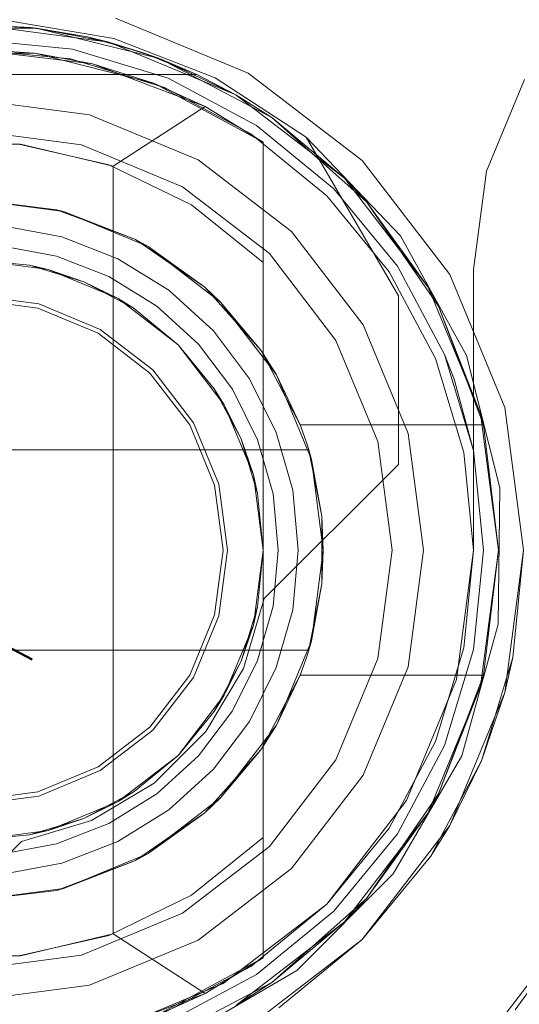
# Model space of a CAD drawing. Extents: x -420 to 300, y 62 to 1112.
# Tile 182 of 256: x -61.1815 to -61.0817, y 389.9445 to 390.1411. Entities that reach past the tile are written whole.
import ezdxf

# ---------------------------------------------------------------- set-up
doc = ezdxf.new("R2010")
doc.units = 0
doc.layers.get('0').update_dxf_attribs({"lineweight": 13})
doc.layers.add('ConnectionPoints', color=7, linetype='Continuous', lineweight=50)

# ---------------------------------------------------------------- blocks, each defined once
blk = doc.blocks.new('Blockreferenz-A06CPV5FL0', base_point=(-61.34085, 386.58521))
at = {"color": 251, "linetype": 'ByBlock', "lineweight": -2, "ltscale": 0.13, "true_color": 0x636363}
for p, q in [((-61.18407, 390.14099), (-61.16267, 390.13739)), ((-61.18407, 390.14099), (-61.16267, 390.13739)), ((-61.13586, 390.13047), (-61.16239, 390.14146)), ((-61.16267, 390.13739), (-61.14245, 390.12951)), ((-61.16267, 390.13739), (-61.14245, 390.12951)), ((-61.11307, 390.11299), (-61.13586, 390.13047)), ((-61.14245, 390.12951), (-61.12426, 390.11767)), ((-61.14245, 390.12951), (-61.12426, 390.11767)), ((-61.08067, 390.12921), (-61.08827, 390.11088)), ((-61.08827, 390.11088), (-61.08067, 390.12921)), ((-61.10542, 390.09795), (-61.12426, 390.11767)), ((-61.12426, 390.11767), (-61.10586, 390.08601)), ((-61.12426, 390.11767), (-61.10586, 390.08601)), ((-61.12426, 390.11767), (-61.12426, 390.11767)), ((-61.09559, 390.09021), (-61.11307, 390.11299)), ((-61.08827, 390.11088), (-61.09086, 390.09121)), ((-61.09086, 390.09121), (-61.08827, 390.11088)), ((-61.09224, 390.07408), (-61.10542, 390.09795)), ((-61.09086, 390.09121), (-61.09086, 390.03521)), ((-61.09086, 390.03521), (-61.09086, 390.09121)), ((-61.09086, 390.09121), (-61.09086, 390.09121)), ((-61.0846, 390.06368), (-61.09559, 390.09021)), ((-61.10586, 390.08601), (-61.10586, 390.05232)), ((-61.10586, 390.08601), (-61.10586, 390.05232)), ((-61.10586, 390.08601), (-61.10586, 390.08601)), ((-61.08559, 390.04764), (-61.09224, 390.07408)), ((-61.08086, 390.03521), (-61.0846, 390.06368)), ((-61.10586, 390.05232), (-61.13266, 390.02552)), ((-61.10586, 390.05232), (-61.13266, 390.02552)), ((-61.10586, 390.05232), (-61.10586, 390.05232)), ((-61.0859, 390.02037), (-61.08559, 390.04764)), ((-61.09086, 390.03521), (-61.09426, 390.00932)), ((-61.09426, 390.00932), (-61.09086, 390.03521)), ((-61.09086, 390.03521), (-61.09086, 390.03521)), ((-61.0846, 390.00674), (-61.08086, 390.03521)), ((-61.13266, 390.02552), (-61.13682, 390.01152)), ((-61.13266, 390.02552), (-61.13682, 390.01152)), ((-61.13266, 390.02552), (-61.13266, 390.02552)), ((-61.09316, 389.99408), (-61.0859, 390.02037)), ((-61.13682, 390.01152), (-61.14429, 389.99897)), ((-61.13682, 390.01152), (-61.14429, 389.99897)), ((-61.09426, 390.00932), (-61.10425, 389.98521)), ((-61.10425, 389.98521), (-61.09426, 390.00932)), ((-61.09559, 389.98021), (-61.0846, 390.00674)), ((-61.14429, 389.99897), (-61.15462, 389.98864)), ((-61.14429, 389.99897), (-61.15462, 389.98864)), ((-61.10688, 389.97052), (-61.09316, 389.99408)), ((-61.15462, 389.98864), (-61.16717, 389.98117)), ((-61.15462, 389.98864), (-61.16717, 389.98117)), ((-61.10425, 389.98521), (-61.12015, 389.9645)), ((-61.12015, 389.9645), (-61.10425, 389.98521)), ((-61.16717, 389.98117), (-61.18117, 389.97701)), ((-61.16717, 389.98117), (-61.18117, 389.97701)), ((-61.11307, 389.95743), (-61.09559, 389.98021)), ((-61.18117, 389.97701), (-61.20797, 389.95021)), ((-61.18117, 389.97701), (-61.20797, 389.95021)), ((-61.18117, 389.97701), (-61.18117, 389.97701)), ((-61.12617, 389.95123), (-61.10688, 389.97052)), ((-61.12015, 389.9645), (-61.14086, 389.9486)), ((-61.14086, 389.9486), (-61.12015, 389.9645)), ((-61.13586, 389.93994), (-61.11307, 389.95743)), ((-61.14973, 389.93751), (-61.12617, 389.95123)), ((-61.14086, 389.9486), (-61.16497, 389.93861)), ((-61.16497, 389.93861), (-61.14086, 389.9486))]:
    blk.add_line(p, q, dxfattribs=at)
blk = doc.blocks.new('Blockreferenz-A06CPV5NL0', base_point=(-61.34085, 386.58521))
at = {"color": 9, "linetype": 'ByBlock', "lineweight": -2, "ltscale": 0.13, "true_color": 0xc1c9c4}
for p, q in [((-61.17096, 390.13525), (-61.19086, 390.13721)), ((-61.19086, 390.13721), (-61.17096, 390.13525)), ((-61.17135, 390.13329), (-61.19086, 390.13521)), ((-61.15182, 390.12944), (-61.17096, 390.13525)), ((-61.17096, 390.13525), (-61.15182, 390.12944)), ((-61.15259, 390.12759), (-61.17135, 390.13329)), ((-61.13419, 390.12002), (-61.15182, 390.12944)), ((-61.15182, 390.12944), (-61.13419, 390.12002)), ((-61.1353, 390.11835), (-61.15259, 390.12759)), ((-61.16756, 390.12214), (-61.19086, 390.12521)), ((-61.16756, 390.12214), (-61.19086, 390.12521)), ((-61.14586, 390.11315), (-61.16756, 390.12214)), ((-61.14586, 390.11315), (-61.16756, 390.12214)), ((-61.16918, 390.11611), (-61.19086, 390.11897)), ((-61.19086, 390.11897), (-61.16918, 390.11611)), ((-61.11873, 390.10733), (-61.13419, 390.12002)), ((-61.13419, 390.12002), (-61.11873, 390.10733)), ((-61.12015, 390.10592), (-61.1353, 390.11835)), ((-61.14898, 390.10775), (-61.16918, 390.11611)), ((-61.16918, 390.11611), (-61.14898, 390.10775)), ((-61.12722, 390.09885), (-61.14586, 390.11315)), ((-61.12722, 390.09885), (-61.14586, 390.11315)), ((-61.13163, 390.09443), (-61.14898, 390.10775)), ((-61.14898, 390.10775), (-61.13163, 390.09443)), ((-61.10605, 390.09187), (-61.11873, 390.10733)), ((-61.11873, 390.10733), (-61.10605, 390.09187)), ((-61.10771, 390.09076), (-61.12015, 390.10592)), ((-61.11291, 390.08021), (-61.12722, 390.09885)), ((-61.11291, 390.08021), (-61.12722, 390.09885)), ((-61.11832, 390.07709), (-61.13163, 390.09443)), ((-61.13163, 390.09443), (-61.11832, 390.07709)), ((-61.09662, 390.07424), (-61.10605, 390.09187)), ((-61.10605, 390.09187), (-61.09662, 390.07424)), ((-61.09847, 390.07348), (-61.10771, 390.09076)), ((-61.17769, 390.08435), (-61.19086, 390.08608)), ((-61.19086, 390.08521), (-61.17791, 390.0835)), ((-61.17791, 390.0835), (-61.16586, 390.07851)), ((-61.16542, 390.07926), (-61.17769, 390.08435)), ((-61.15488, 390.07118), (-61.16542, 390.07926)), ((-61.10392, 390.0585), (-61.11291, 390.08021)), ((-61.10392, 390.0585), (-61.11291, 390.08021)), ((-61.16586, 390.07851), (-61.1555, 390.07056)), ((-61.10995, 390.05689), (-61.11832, 390.07709)), ((-61.11832, 390.07709), (-61.10995, 390.05689)), ((-61.09278, 390.05472), (-61.09847, 390.07348)), ((-61.09082, 390.05511), (-61.09662, 390.07424)), ((-61.09473, 390.06932), (-61.09662, 390.07424)), ((-61.09662, 390.07424), (-61.09473, 390.06932)), ((-61.1555, 390.07056), (-61.14755, 390.06021)), ((-61.1468, 390.06064), (-61.15488, 390.07118)), ((-61.09082, 390.05511), (-61.09473, 390.06932)), ((-61.09473, 390.06932), (-61.09082, 390.05511)), ((-61.14755, 390.06021), (-61.14256, 390.04815)), ((-61.14172, 390.04837), (-61.1468, 390.06064)), ((-61.10086, 390.03521), (-61.10392, 390.0585)), ((-61.10086, 390.03521), (-61.10392, 390.0585)), ((-61.1071, 390.03521), (-61.10995, 390.05689)), ((-61.10995, 390.05689), (-61.1071, 390.03521)), ((-61.09086, 390.03521), (-61.09278, 390.05472)), ((-61.08886, 390.03521), (-61.09082, 390.05511)), ((-61.09082, 390.05511), (-61.08886, 390.03521)), ((-61.14256, 390.04815), (-61.14086, 390.03521)), ((-61.13998, 390.03521), (-61.14172, 390.04837)), ((-61.14086, 390.03521), (-61.14256, 390.02227)), ((-61.14172, 390.02204), (-61.13998, 390.03521)), ((-61.10995, 390.01353), (-61.1071, 390.03521)), ((-61.1071, 390.03521), (-61.10995, 390.01353)), ((-61.10392, 390.01191), (-61.10086, 390.03521)), ((-61.10392, 390.01191), (-61.10086, 390.03521)), ((-61.09278, 390.0157), (-61.09086, 390.03521)), ((-61.09082, 390.01531), (-61.08886, 390.03521)), ((-61.08886, 390.03521), (-61.09082, 390.01531)), ((-61.08086, 390.03521), (-61.0846, 390.00674)), ((-61.08297, 390.01375), (-61.08086, 390.03521)), ((-61.14256, 390.02227), (-61.14755, 390.01021)), ((-61.1468, 390.00977), (-61.14172, 390.02204)), ((-61.09847, 389.99694), (-61.09278, 390.0157)), ((-61.09662, 389.99617), (-61.09082, 390.01531)), ((-61.09082, 390.01531), (-61.09662, 389.99617)), ((-61.11832, 389.99333), (-61.10995, 390.01353)), ((-61.10995, 390.01353), (-61.11832, 389.99333)), ((-61.0846, 390.00674), (-61.08297, 390.01375)), ((-61.08423, 390.0096), (-61.08297, 390.01375)), ((-61.11291, 389.99021), (-61.10392, 390.01191)), ((-61.11291, 389.99021), (-61.10392, 390.01191)), ((-61.14755, 390.01021), (-61.1555, 389.99985)), ((-61.15488, 389.99923), (-61.1468, 390.00977)), ((-61.08644, 390.0023), (-61.08423, 390.0096)), ((-61.0846, 390.00674), (-61.09559, 389.98021)), ((-61.08923, 389.99311), (-61.0846, 390.00674)), ((-61.08923, 389.99311), (-61.08644, 390.0023)), ((-61.1555, 389.99985), (-61.16586, 389.99191)), ((-61.16542, 389.99115), (-61.15488, 389.99923)), ((-61.10771, 389.97965), (-61.09847, 389.99694)), ((-61.10605, 389.97854), (-61.09662, 389.99617)), ((-61.09662, 389.99617), (-61.10605, 389.97854)), ((-61.13163, 389.97598), (-61.11832, 389.99333)), ((-61.11832, 389.99333), (-61.13163, 389.97598)), ((-61.09559, 389.98021), (-61.08923, 389.99311)), ((-61.09375, 389.98464), (-61.08923, 389.99311)), ((-61.16586, 389.99191), (-61.17791, 389.98691)), ((-61.17769, 389.98607), (-61.16542, 389.99115)), ((-61.12722, 389.97157), (-61.11291, 389.99021)), ((-61.12722, 389.97157), (-61.11291, 389.99021)), ((-61.17791, 389.98691), (-61.19086, 389.98521)), ((-61.19086, 389.98433), (-61.17769, 389.98607)), ((-61.09735, 389.97791), (-61.09375, 389.98464)), ((-61.12015, 389.9645), (-61.10771, 389.97965)), ((-61.09559, 389.98021), (-61.11307, 389.95743)), ((-61.09939, 389.97409), (-61.09559, 389.98021)), ((-61.11873, 389.96308), (-61.10605, 389.97854)), ((-61.10605, 389.97854), (-61.11873, 389.96308)), ((-61.09939, 389.97409), (-61.09735, 389.97791)), ((-61.14898, 389.96267), (-61.13163, 389.97598)), ((-61.13163, 389.97598), (-61.14898, 389.96267)), ((-61.11307, 389.95743), (-61.09939, 389.97409)), ((-61.14586, 389.95726), (-61.12722, 389.97157)), ((-61.14586, 389.95726), (-61.12722, 389.97157)), ((-61.1353, 389.95206), (-61.12015, 389.9645)), ((-61.13419, 389.9504), (-61.11873, 389.96308)), ((-61.11873, 389.96308), (-61.13419, 389.9504)), ((-61.06788, 389.96421), (-61.09045, 389.9348)), ((-61.16918, 389.9543), (-61.14898, 389.96267)), ((-61.14898, 389.96267), (-61.16918, 389.9543)), ((-61.08255, 389.94338), (-61.07044, 389.95994)), ((-61.16756, 389.94827), (-61.14586, 389.95726)), ((-61.16756, 389.94827), (-61.14586, 389.95726)), ((-61.11307, 389.95743), (-61.13586, 389.93994)), ((-61.12974, 389.94375), (-61.11307, 389.95743)), ((-61.19086, 389.95145), (-61.16918, 389.9543)), ((-61.16918, 389.9543), (-61.19086, 389.95145)), ((-61.15259, 389.94282), (-61.1353, 389.95206)), ((-61.15182, 389.94097), (-61.13419, 389.9504)), ((-61.13419, 389.9504), (-61.15182, 389.94097)), ((-61.19086, 389.94521), (-61.16756, 389.94827)), ((-61.19086, 389.94521), (-61.16756, 389.94827))]:
    blk.add_line(p, q, dxfattribs=at)
blk = doc.blocks.new('Blockreferenz-A06CPV5TL0', base_point=(-61.30585, 389.72281))
at = {"color": 0, "linetype": 'ByBlock', "lineweight": -2, "ltscale": 0.13}
for p, q in [((-61.17933, 390.13957), (-61.19086, 390.14021)), ((-61.17819, 390.13944), (-61.19086, 390.14021)), ((-61.19086, 390.14021), (-61.16368, 390.13663)), ((-61.17933, 390.13957), (-61.19086, 390.14021)), ((-61.16368, 390.13663), (-61.19086, 390.14021)), ((-61.20352, 390.13944), (-61.17819, 390.13944)), ((-61.17819, 390.13944), (-61.20352, 390.13944)), ((-61.17819, 390.13944), (-61.17933, 390.13957)), ((-61.16794, 390.13768), (-61.17933, 390.13957)), ((-61.16794, 390.13768), (-61.17933, 390.13957)), ((-61.16794, 390.13768), (-61.17819, 390.13944)), ((-61.17819, 390.13944), (-61.15359, 390.13337)), ((-61.16368, 390.13663), (-61.17819, 390.13944)), ((-61.15359, 390.13337), (-61.17819, 390.13944)), ((-61.16794, 390.13768), (-61.15683, 390.13454)), ((-61.16368, 390.13663), (-61.16794, 390.13768)), ((-61.16544, 390.13697), (-61.16794, 390.13768)), ((-61.15986, 390.1354), (-61.16544, 390.13697)), ((-61.15683, 390.13454), (-61.16368, 390.13663)), ((-61.15359, 390.13337), (-61.16368, 390.13663)), ((-61.16368, 390.13663), (-61.13836, 390.12614)), ((-61.13836, 390.12614), (-61.16368, 390.13663)), ((-61.17851, 390.13444), (-61.2032, 390.13444)), ((-61.17851, 390.13444), (-61.19086, 390.13521)), ((-61.16696, 390.13231), (-61.19086, 390.13521)), ((-61.15458, 390.12839), (-61.17851, 390.13444)), ((-61.16696, 390.13231), (-61.17851, 390.13444)), ((-61.15683, 390.13454), (-61.15986, 390.1354)), ((-61.15359, 390.13337), (-61.15683, 390.13454)), ((-61.14613, 390.13021), (-61.15683, 390.13454)), ((-61.14613, 390.13021), (-61.15683, 390.13454)), ((-61.15458, 390.12839), (-61.16696, 390.13231)), ((-61.14446, 390.12379), (-61.16696, 390.13231)), ((-61.14613, 390.13021), (-61.15359, 390.13337)), ((-61.15359, 390.13337), (-61.13116, 390.12159)), ((-61.13836, 390.12614), (-61.15359, 390.13337)), ((-61.13116, 390.12159), (-61.15359, 390.13337)), ((-61.23558, 390.13021), (-61.14613, 390.13021)), ((-61.23558, 390.13021), (-61.14613, 390.13021)), ((-61.13286, 390.11667), (-61.15458, 390.12839)), ((-61.14446, 390.12379), (-61.15458, 390.12839)), ((-61.13836, 390.12614), (-61.14613, 390.13021)), ((-61.14613, 390.13021), (-61.14613, 390.13021)), ((-61.13116, 390.12159), (-61.13836, 390.12614)), ((-61.13116, 390.12159), (-61.13836, 390.12614)), ((-61.13836, 390.12614), (-61.11661, 390.10945)), ((-61.11661, 390.10945), (-61.13836, 390.12614)), ((-61.16286, 390.11185), (-61.14446, 390.12379)), ((-61.13286, 390.11667), (-61.14446, 390.12379)), ((-61.13286, 390.11667), (-61.14446, 390.12379)), ((-61.13116, 390.12159), (-61.11221, 390.10477)), ((-61.11661, 390.10945), (-61.13116, 390.12159)), ((-61.11661, 390.10945), (-61.13116, 390.12159)), ((-61.11221, 390.10477), (-61.13116, 390.12159)), ((-61.13286, 390.09261), (-61.13286, 390.11667)), ((-61.13286, 390.11667), (-61.13286, 390.11667)), ((-61.13286, 390.11667), (-61.13286, 389.95375)), ((-61.20036, 390.11625), (-61.18135, 390.11625)), ((-61.16373, 390.11217), (-61.18166, 390.11629)), ((-61.18135, 390.11625), (-61.16286, 390.11185)), ((-61.14718, 390.10414), (-61.16373, 390.11217)), ((-61.16286, 389.95856), (-61.16286, 390.11185)), ((-61.11221, 390.10477), (-61.11661, 390.10945)), ((-61.11221, 390.10477), (-61.11661, 390.10945)), ((-61.11661, 390.10945), (-61.09992, 390.08771)), ((-61.09992, 390.08771), (-61.11661, 390.10945)), ((-61.19086, 390.10521), (-61.17274, 390.10282)), ((-61.17414, 390.10318), (-61.19086, 390.10521)), ((-61.09992, 390.08771), (-61.11221, 390.10477)), ((-61.11221, 390.10477), (-61.09783, 390.08391)), ((-61.09992, 390.08771), (-61.11221, 390.10477)), ((-61.09783, 390.08391), (-61.11221, 390.10477)), ((-61.17414, 390.10318), (-61.17343, 390.10291)), ((-61.17274, 390.10282), (-61.17414, 390.10318)), ((-61.17343, 390.10291), (-61.168, 390.10086)), ((-61.17274, 390.10282), (-61.15586, 390.09583)), ((-61.15839, 390.09722), (-61.17274, 390.10282)), ((-61.13286, 390.09261), (-61.14718, 390.10414)), ((-61.168, 390.10086), (-61.15839, 390.09722)), ((-61.17307, 390.09773), (-61.18486, 390.09993)), ((-61.16188, 390.09339), (-61.17307, 390.09773)), ((-61.15839, 390.09722), (-61.15713, 390.09636)), ((-61.15586, 390.09583), (-61.15839, 390.09722)), ((-61.18523, 390.09595), (-61.17416, 390.09388)), ((-61.18523, 390.09595), (-61.17416, 390.09388)), ((-61.15713, 390.09636), (-61.15142, 390.09243)), ((-61.15586, 390.09583), (-61.14136, 390.0847)), ((-61.14452, 390.08768), (-61.15586, 390.09583)), ((-61.19086, 390.09321), (-61.17584, 390.09123)), ((-61.17954, 390.09209), (-61.19086, 390.09321)), ((-61.19086, 390.09321), (-61.17954, 390.09209)), ((-61.19086, 390.09321), (-61.17584, 390.09123)), ((-61.19086, 390.09321), (-61.17584, 390.09123)), ((-61.17416, 390.09388), (-61.16367, 390.08981)), ((-61.17416, 390.09388), (-61.16367, 390.08981)), ((-61.15168, 390.08708), (-61.16188, 390.09339)), ((-61.17584, 390.09123), (-61.17954, 390.09209)), ((-61.17954, 390.09209), (-61.16866, 390.08879)), ((-61.16866, 390.08879), (-61.17584, 390.09123)), ((-61.17584, 390.09123), (-61.16186, 390.08544)), ((-61.17584, 390.09123), (-61.16186, 390.08544)), ((-61.17584, 390.09123), (-61.16186, 390.08544)), ((-61.15142, 390.09243), (-61.14452, 390.08768)), ((-61.13286, 390.03521), (-61.13286, 390.09261)), ((-61.16367, 390.08981), (-61.1541, 390.08389)), ((-61.16367, 390.08981), (-61.1541, 390.08389)), ((-61.16186, 390.08544), (-61.16866, 390.08879)), ((-61.16866, 390.08879), (-61.15863, 390.08343)), ((-61.14282, 390.079), (-61.15168, 390.08708)), ((-61.14452, 390.08768), (-61.14299, 390.08596)), ((-61.14136, 390.0847), (-61.14452, 390.08768)), ((-61.09783, 390.08391), (-61.09992, 390.08771)), ((-61.09992, 390.08771), (-61.08943, 390.06238)), ((-61.09783, 390.08391), (-61.09992, 390.08771)), ((-61.08943, 390.06238), (-61.09992, 390.08771)), ((-61.15863, 390.08343), (-61.16186, 390.08544)), ((-61.16186, 390.08544), (-61.14984, 390.07622)), ((-61.16186, 390.08544), (-61.14984, 390.07622)), ((-61.16186, 390.08544), (-61.14984, 390.07622)), ((-61.14299, 390.08596), (-61.13809, 390.08044)), ((-61.14984, 390.07622), (-61.15863, 390.08343)), ((-61.15863, 390.08343), (-61.14984, 390.07622)), ((-61.1541, 390.08389), (-61.14578, 390.0763)), ((-61.1541, 390.08389), (-61.14578, 390.0763)), ((-61.14136, 390.0847), (-61.13023, 390.07021)), ((-61.13333, 390.0751), (-61.14136, 390.0847)), ((-61.08943, 390.06238), (-61.09783, 390.08391)), ((-61.09783, 390.08391), (-61.08888, 390.06021)), ((-61.08943, 390.06238), (-61.09783, 390.08391)), ((-61.08888, 390.06021), (-61.09783, 390.08391)), ((-61.13809, 390.08044), (-61.13333, 390.0751)), ((-61.13559, 390.06942), (-61.14282, 390.079)), ((-61.14984, 390.07622), (-61.14063, 390.06421)), ((-61.14263, 390.06743), (-61.14984, 390.07622)), ((-61.14984, 390.07622), (-61.14263, 390.06743)), ((-61.14984, 390.07622), (-61.14063, 390.06421)), ((-61.14984, 390.07622), (-61.14063, 390.06421)), ((-61.14578, 390.0763), (-61.13899, 390.06732)), ((-61.14578, 390.0763), (-61.13899, 390.06732)), ((-61.13333, 390.0751), (-61.13189, 390.07237)), ((-61.13023, 390.07021), (-61.13333, 390.0751)), ((-61.13189, 390.07237), (-61.12835, 390.06565)), ((-61.13025, 390.05869), (-61.13559, 390.06942)), ((-61.13023, 390.07021), (-61.12324, 390.05332)), ((-61.12547, 390.06021), (-61.13023, 390.07021)), ((-61.14063, 390.06421), (-61.14263, 390.06743)), ((-61.14263, 390.06743), (-61.13727, 390.0574)), ((-61.13899, 390.06732), (-61.13397, 390.05724)), ((-61.13899, 390.06732), (-61.13397, 390.05724)), ((-61.12835, 390.06565), (-61.12547, 390.06021)), ((-61.13727, 390.0574), (-61.14063, 390.06421)), ((-61.14063, 390.06421), (-61.13483, 390.05022)), ((-61.14063, 390.06421), (-61.13483, 390.05022)), ((-61.14063, 390.06421), (-61.13483, 390.05022)), ((-61.08888, 390.06021), (-61.08943, 390.06238)), ((-61.08888, 390.06021), (-61.08943, 390.06238)), ((-61.08943, 390.06238), (-61.08586, 390.03521)), ((-61.08586, 390.03521), (-61.08943, 390.06238)), ((-61.12486, 390.05855), (-61.12547, 390.06021)), ((-61.12547, 390.06021), (-61.08888, 390.06021)), ((-61.12547, 390.06021), (-61.08888, 390.06021)), ((-61.12547, 390.06021), (-61.12547, 390.06021)), ((-61.08586, 390.03521), (-61.08888, 390.06021)), ((-61.08888, 390.06021), (-61.08888, 390.06021)), ((-61.12696, 390.04715), (-61.13025, 390.05869)), ((-61.1243, 390.05689), (-61.12486, 390.05855)), ((-61.13483, 390.05022), (-61.13727, 390.0574)), ((-61.13727, 390.0574), (-61.13397, 390.04652)), ((-61.13397, 390.05724), (-61.13089, 390.04642)), ((-61.13397, 390.05724), (-61.13089, 390.04642)), ((-61.12377, 390.05521), (-61.1243, 390.05689)), ((-61.12377, 390.05521), (-61.25794, 390.05521)), ((-61.25769, 390.05521), (-61.12402, 390.05521)), ((-61.12402, 390.05521), (-61.12377, 390.05521)), ((-61.12118, 390.04196), (-61.12377, 390.05521)), ((-61.12377, 390.05521), (-61.12355, 390.05408)), ((-61.12324, 390.05332), (-61.12377, 390.05521)), ((-61.12377, 390.05521), (-61.12377, 390.05521)), ((-61.12355, 390.05408), (-61.1229, 390.05075)), ((-61.12324, 390.05332), (-61.12086, 390.03521)), ((-61.12118, 390.04196), (-61.12324, 390.05332)), ((-61.13397, 390.04652), (-61.13483, 390.05022)), ((-61.13483, 390.05022), (-61.13286, 390.03521)), ((-61.13483, 390.05022), (-61.13286, 390.03521)), ((-61.13483, 390.05022), (-61.13286, 390.03521)), ((-61.1229, 390.05075), (-61.12118, 390.04196)), ((-61.13286, 390.03521), (-61.13397, 390.04652)), ((-61.13397, 390.04652), (-61.13286, 390.03521)), ((-61.13089, 390.04642), (-61.12986, 390.03521)), ((-61.13089, 390.04642), (-61.12986, 390.03521)), ((-61.12586, 390.03521), (-61.12696, 390.04715)), ((-61.12118, 390.03768), (-61.12118, 390.04196)), ((-61.12086, 390.03521), (-61.12118, 390.04196)), ((-61.12118, 390.03273), (-61.12118, 390.03768)), ((-61.13286, 390.03521), (-61.13483, 390.0202)), ((-61.13286, 390.03521), (-61.13483, 390.0202)), ((-61.13286, 390.03521), (-61.13483, 390.0202)), ((-61.13397, 390.02389), (-61.13286, 390.03521)), ((-61.13286, 390.03521), (-61.13397, 390.02389)), ((-61.13286, 390.02389), (-61.13286, 390.03521)), ((-61.12986, 390.03521), (-61.13089, 390.024)), ((-61.12986, 390.03521), (-61.13089, 390.024)), ((-61.12696, 390.02326), (-61.12586, 390.03521)), ((-61.12086, 390.03521), (-61.12324, 390.01709)), ((-61.12118, 390.02846), (-61.12086, 390.03521)), ((-61.08586, 390.03521), (-61.08943, 390.00803)), ((-61.08943, 390.00803), (-61.08586, 390.03521)), ((-61.08888, 390.01021), (-61.08586, 390.03521)), ((-61.12118, 390.02846), (-61.12118, 390.03273)), ((-61.12377, 390.01521), (-61.12118, 390.02846)), ((-61.12324, 390.01709), (-61.12118, 390.02846)), ((-61.12118, 390.02846), (-61.1229, 390.01966)), ((-61.13397, 390.02389), (-61.13727, 390.01301)), ((-61.13483, 390.0202), (-61.13397, 390.02389)), ((-61.13089, 390.024), (-61.13397, 390.01317)), ((-61.13089, 390.024), (-61.13397, 390.01317)), ((-61.13286, 390.01301), (-61.13286, 390.02389)), ((-61.13025, 390.01173), (-61.12696, 390.02326)), ((-61.13483, 390.0202), (-61.14063, 390.00621)), ((-61.13483, 390.0202), (-61.14063, 390.00621)), ((-61.13483, 390.0202), (-61.14063, 390.00621)), ((-61.13727, 390.01301), (-61.13483, 390.0202)), ((-61.1229, 390.01966), (-61.12355, 390.01634)), ((-61.12324, 390.01709), (-61.13023, 390.00021)), ((-61.12377, 390.01521), (-61.12324, 390.01709)), ((-61.12355, 390.01634), (-61.12377, 390.01521)), ((-61.25794, 390.01521), (-61.12377, 390.01521)), ((-61.12402, 390.01521), (-61.25769, 390.01521)), ((-61.1243, 390.01353), (-61.12377, 390.01521)), ((-61.12377, 390.01521), (-61.12402, 390.01521)), ((-61.12377, 390.01521), (-61.12377, 390.01521)), ((-61.13727, 390.01301), (-61.14263, 390.00298)), ((-61.14063, 390.00621), (-61.13727, 390.01301)), ((-61.13397, 390.01317), (-61.13899, 390.00309)), ((-61.13397, 390.01317), (-61.13899, 390.00309)), ((-61.13286, 389.97781), (-61.13286, 390.01301)), ((-61.12486, 390.01186), (-61.1243, 390.01353)), ((-61.13559, 390.00099), (-61.13025, 390.01173)), ((-61.12547, 390.01021), (-61.12486, 390.01186)), ((-61.13023, 390.00021), (-61.12547, 390.01021)), ((-61.12547, 390.01021), (-61.12835, 390.00476)), ((-61.08888, 390.01021), (-61.12547, 390.01021)), ((-61.12547, 390.01021), (-61.08888, 390.01021)), ((-61.12547, 390.01021), (-61.12547, 390.01021)), ((-61.08888, 390.01021), (-61.09783, 389.98651)), ((-61.09783, 389.98651), (-61.08888, 390.01021)), ((-61.08943, 390.00803), (-61.08888, 390.01021)), ((-61.08943, 390.00803), (-61.08888, 390.01021)), ((-61.08888, 390.01021), (-61.08888, 390.01021)), ((-61.08943, 390.00803), (-61.09992, 389.98271)), ((-61.09992, 389.98271), (-61.08943, 390.00803)), ((-61.09783, 389.98651), (-61.08943, 390.00803)), ((-61.09783, 389.98651), (-61.08943, 390.00803)), ((-61.14063, 390.00621), (-61.14984, 389.99419)), ((-61.14063, 390.00621), (-61.14984, 389.99419)), ((-61.14063, 390.00621), (-61.14984, 389.99419)), ((-61.14263, 390.00298), (-61.14063, 390.00621)), ((-61.12835, 390.00476), (-61.13189, 389.99804)), ((-61.14984, 389.99419), (-61.14263, 390.00298)), ((-61.14263, 390.00298), (-61.14984, 389.99419)), ((-61.13899, 390.00309), (-61.14578, 389.99411)), ((-61.13899, 390.00309), (-61.14578, 389.99411)), ((-61.14282, 389.99142), (-61.13559, 390.00099)), ((-61.13023, 390.00021), (-61.14136, 389.98571)), ((-61.13333, 389.99532), (-61.13023, 390.00021)), ((-61.13189, 389.99804), (-61.13333, 389.99532)), ((-61.14136, 389.98571), (-61.13333, 389.99532)), ((-61.13333, 389.99532), (-61.13809, 389.98997)), ((-61.14984, 389.99419), (-61.16186, 389.98498)), ((-61.14984, 389.99419), (-61.16186, 389.98498)), ((-61.14984, 389.99419), (-61.16186, 389.98498)), ((-61.15863, 389.98698), (-61.14984, 389.99419)), ((-61.14984, 389.99419), (-61.15863, 389.98698)), ((-61.14578, 389.99411), (-61.1541, 389.98653)), ((-61.14578, 389.99411), (-61.1541, 389.98653)), ((-61.15168, 389.98334), (-61.14282, 389.99142)), ((-61.13809, 389.98997), (-61.14299, 389.98445)), ((-61.15863, 389.98698), (-61.16866, 389.98162)), ((-61.16186, 389.98498), (-61.15863, 389.98698)), ((-61.16186, 389.98498), (-61.17584, 389.97918)), ((-61.16186, 389.98498), (-61.17584, 389.97918)), ((-61.16186, 389.98498), (-61.17584, 389.97918)), ((-61.16866, 389.98162), (-61.16186, 389.98498)), ((-61.1541, 389.98653), (-61.16367, 389.9806)), ((-61.1541, 389.98653), (-61.16367, 389.9806)), ((-61.14136, 389.98571), (-61.15586, 389.97458)), ((-61.14452, 389.98274), (-61.14136, 389.98571)), ((-61.09783, 389.98651), (-61.11221, 389.96564)), ((-61.11221, 389.96564), (-61.09783, 389.98651)), ((-61.09992, 389.98271), (-61.09783, 389.98651)), ((-61.09992, 389.98271), (-61.09783, 389.98651)), ((-61.16188, 389.97702), (-61.15168, 389.98334)), ((-61.15586, 389.97458), (-61.14452, 389.98274)), ((-61.14452, 389.98274), (-61.15142, 389.97799)), ((-61.14299, 389.98445), (-61.14452, 389.98274)), ((-61.16866, 389.98162), (-61.17954, 389.97832)), ((-61.17584, 389.97918), (-61.16866, 389.98162)), ((-61.09992, 389.98271), (-61.11661, 389.96096)), ((-61.11661, 389.96096), (-61.09992, 389.98271)), ((-61.11221, 389.96564), (-61.09992, 389.98271)), ((-61.11221, 389.96564), (-61.09992, 389.98271)), ((-61.17584, 389.97918), (-61.19086, 389.97721)), ((-61.17584, 389.97918), (-61.19086, 389.97721)), ((-61.17584, 389.97918), (-61.19086, 389.97721)), ((-61.17954, 389.97832), (-61.17584, 389.97918)), ((-61.16367, 389.9806), (-61.17416, 389.97654)), ((-61.16367, 389.9806), (-61.17416, 389.97654)), ((-61.19086, 389.97721), (-61.17954, 389.97832)), ((-61.17954, 389.97832), (-61.19086, 389.97721)), ((-61.17307, 389.97269), (-61.16188, 389.97702)), ((-61.15142, 389.97799), (-61.15713, 389.97406)), ((-61.13286, 389.97781), (-61.14718, 389.96628)), ((-61.13286, 389.95375), (-61.13286, 389.97781)), ((-61.17416, 389.97654), (-61.18523, 389.97447)), ((-61.17416, 389.97654), (-61.18523, 389.97447)), ((-61.15586, 389.97458), (-61.17274, 389.96759)), ((-61.17274, 389.96759), (-61.15839, 389.97319)), ((-61.15839, 389.97319), (-61.168, 389.96956)), ((-61.15839, 389.97319), (-61.15586, 389.97458)), ((-61.15713, 389.97406), (-61.15839, 389.97319)), ((-61.18486, 389.97048), (-61.17307, 389.97269)), ((-61.168, 389.96956), (-61.17343, 389.9675)), ((-61.17274, 389.96759), (-61.19086, 389.96521)), ((-61.19086, 389.96521), (-61.17414, 389.96723)), ((-61.17414, 389.96723), (-61.17274, 389.96759)), ((-61.17343, 389.9675), (-61.17414, 389.96723)), ((-61.14718, 389.96628), (-61.16373, 389.95825)), ((-61.11221, 389.96564), (-61.13116, 389.94883)), ((-61.13116, 389.94883), (-61.11221, 389.96564)), ((-61.11661, 389.96096), (-61.11221, 389.96564)), ((-61.11661, 389.96096), (-61.11221, 389.96564)), ((-61.11661, 389.96096), (-61.13836, 389.94427)), ((-61.13836, 389.94427), (-61.11661, 389.96096)), ((-61.13116, 389.94883), (-61.11661, 389.96096)), ((-61.13116, 389.94883), (-61.11661, 389.96096)), ((-61.16373, 389.95825), (-61.18166, 389.95413)), ((-61.16286, 389.95856), (-61.18135, 389.95416)), ((-61.14446, 389.94662), (-61.16286, 389.95856)), ((-61.18135, 389.95416), (-61.20036, 389.95416)), ((-61.13286, 389.95375), (-61.15458, 389.94202)), ((-61.14446, 389.94662), (-61.13286, 389.95375)), ((-61.13286, 389.95375), (-61.14446, 389.94662)), ((-61.13286, 389.95375), (-61.13286, 389.95375)), ((-61.13116, 389.94883), (-61.15359, 389.93704)), ((-61.15359, 389.93704), (-61.13116, 389.94883)), ((-61.13836, 389.94427), (-61.13116, 389.94883)), ((-61.13836, 389.94427), (-61.13116, 389.94883)), ((-61.16696, 389.9381), (-61.14446, 389.94662)), ((-61.15458, 389.94202), (-61.14446, 389.94662))]:
    blk.add_line(p, q, dxfattribs=at)
blk = doc.blocks.new('Bauteilbeschriftung-A06CPV63L0', base_point=(-83.66006, 390.01334))
at = {"color": 0, "linetype": 'ByBlock', "lineweight": -2, "ltscale": 0.5}
blk.add_line((-64.40887, 391.72693), (-61.17904, 390.01334), dxfattribs=at)

msp = doc.modelspace()

# ---------------------------------------------------------------- block references
at = {"ltscale": 0.13}
for name, p in [('Blockreferenz-A06CPV5FL0', (-61.34085, 386.58521)), ('Blockreferenz-A06CPV5NL0', (-61.34085, 386.58521)), ('Blockreferenz-A06CPV5TL0', (-61.30585, 389.72281))]:
    msp.add_blockref(name, p, dxfattribs=at)
at = {"layer": 'ConnectionPoints', "ltscale": 0.5}
msp.add_blockref('Bauteilbeschriftung-A06CPV63L0', (-83.66006, 390.01334), dxfattribs=at)

doc.saveas('drawing.dxf')
